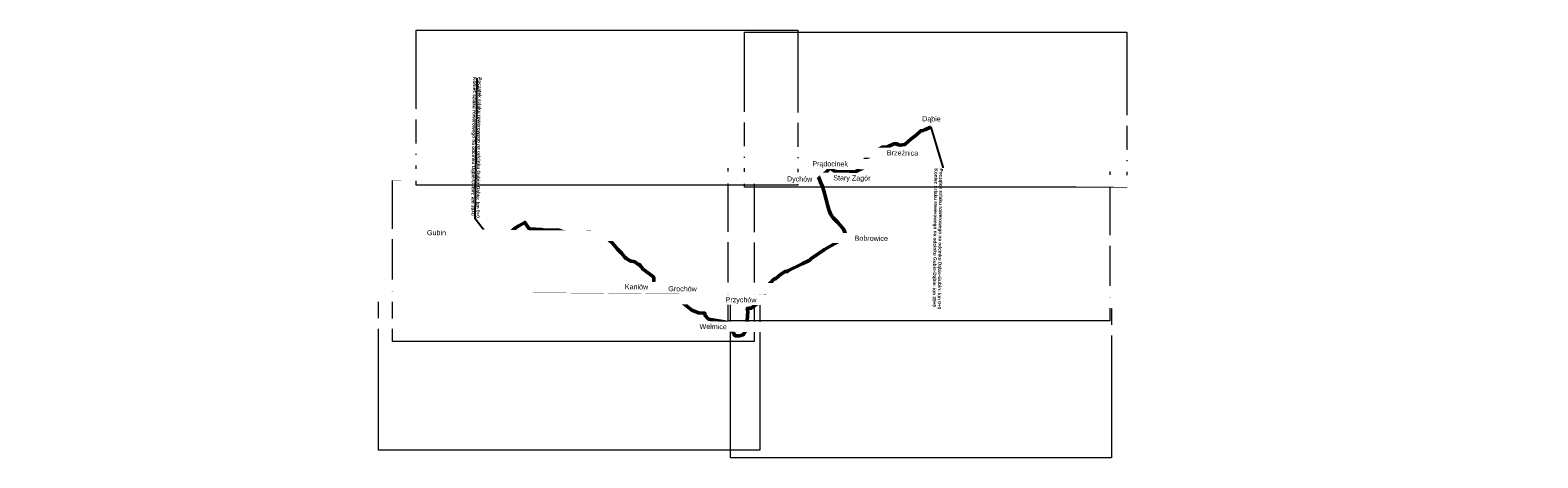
# Model space of a CAD drawing. Header units: millimetres. Extents: x -32728 to 3439, y -21222 to 1675.
# Tile 10 of 49: x -324 to 563, y 1298 to 1549. Entities that reach past the tile are written whole.
import ezdxf
from ezdxf import colors
from ezdxf.entities.mleader import LeaderData, LeaderLine
from ezdxf.math import Vec2, Vec3

# ---------------------------------------------------------------- set-up
doc = ezdxf.new("R2010")
doc.units = ezdxf.units.MM
doc.header["$XCLIPFRAME"] = 2
for name, color, linetype, lineweight in [('1 podklady', 252, 'Continuous', 5), ('8 orientacja lokalizacja', 1, 'Continuous', 60), ('8 orientacja opis', 7, 'Continuous', 0)]:
    doc.layers.add(name, color=color, linetype=linetype, lineweight=lineweight)
doc.styles.add('ARIAL', font='arial.ttf')
doc.styles.get("Standard").update_dxf_attribs({"font": 'arial.ttf'})
picture_1 = doc.add_image_def('image35.png', size_in_pixel=(1874, 839))
picture_2 = doc.add_image_def('image36.png', size_in_pixel=(1867, 839))
picture_3 = doc.add_image_def('image37.png', size_in_pixel=(1872, 832))
picture_4 = doc.add_image_def('image38.png', size_in_pixel=(1870, 833))
picture_5 = doc.add_image_def('image39.png', size_in_pixel=(1865, 824))
picture_6 = doc.add_image_def('image40.png', size_in_pixel=(1864, 830))

# ---------------------------------------------------------------- blocks, each defined once
blk = doc.blocks.new('_BoxFilled')
at = {"color": 0, "linetype": 'ByBlock', "lineweight": -2}
blk.add_line((-0.5, 0), (-1, 0), dxfattribs=at)
at = {"color": 0, "linetype": 'ByBlock'}
blk.add_solid([(-0.5, 0.5), (0.5, 0.5), (-0.5, -0.5), (0.5, -0.5)], dxfattribs=at)

msp = doc.modelspace()

# ---------------------------------------------------------------- linework, layer by layer
at = {"layer": '8 orientacja lokalizacja', "color": 210, "lineweight": 50}
for points in [[(139.697, 1462.998), (140.188, 1463.018), (141.114, 1463.209), (142.168, 1463.72), (143.19, 1464.55), (144.052, 1465.349), (146.702, 1468.158), (147.915, 1467.169), (149.352, 1466.179), (151.364, 1465.955), (153.152, 1465.828), (154.653, 1465.828), (160.496, 1465.828), (161.805, 1466.019), (166.658, 1468.35), (167.041, 1469.212), (167.01, 1472.15), (167.935, 1474.289), (169.277, 1474.608), (173.459, 1477.961), (177.259, 1480.292), (179.845, 1480.483), (184.347, 1482.367), (186.167, 1482.335), (186.774, 1481.665), (187.987, 1481.505), (190.733, 1482.048), (194.246, 1485.177), (197.247, 1487.38), (199.961, 1490.094), (201.366, 1490.254), (202.292, 1490.605), (205.9, 1492.106)], [(-54.819, 1428.834), (-49.415, 1427.618), (-48.554, 1427.635), (-47.439, 1427.804), (-43.909, 1429.087), (-40.532, 1430.658), (-38.742, 1432.499), (-37.374, 1433.495), (-36.411, 1434.171), (-32.831, 1436.113), (-30.382, 1432.279), (-29.861, 1432.239), (-23.348, 1431.915), (-20.967, 1431.466), (-16.525, 1431.483), (-12.885, 1431.499), (-11.315, 1431.043), (-9.491, 1430.654), (-6.062, 1429.27), (-1.755, 1429.709), (0.812, 1429.557), (3.649, 1430.267), (5.619, 1430.492), (5.619, 1430.492), (5.619, 1430.492), (5.619, 1430.492), (5.882, 1429.186), (14.575, 1427.287), (16.758, 1425.708), (18.592, 1423.943), (21.634, 1420.413), (23.957, 1418.068), (25.884, 1415.56), (26.743, 1414.91), (28.601, 1413.725), (29.69, 1413.387), (30.981, 1413.082), (31.78, 1412.951), (32.665, 1412.371), (33.579, 1411.558), (34.406, 1411.384), (35.002, 1410.702), (35.405, 1410.102), (35.869, 1409.768), (36.203, 1408.955), (42.996, 1403.934), (42.865, 1398.883), (42.328, 1398.128), (42.415, 1397.112), (42.459, 1396.256), (42.691, 1395.443), (47.19, 1394.747), (50.194, 1394.195), (53.024, 1392.962), (54.679, 1392.758), (55.622, 1392.337), (65.262, 1384.525), (69.268, 1382.812), (73.042, 1382.638), (73.042, 1381.593), (75.126, 1379.198), (84.531, 1377.642), (85.506, 1377.317), (86.528, 1376.853), (87.318, 1376.179), (87.991, 1375.343), (90.708, 1369.445), (93.402, 1369.422), (95.538, 1369.909), (97.094, 1372.464), (97.768, 1375.668), (98.302, 1383.703), (98.093, 1384.423), (97.93, 1385.468), (98.952, 1385.561), (100.252, 1385.561), (106.953, 1390.546), (107.809, 1391.591), (108.129, 1392.273), (108.501, 1393.846), (109.319, 1398.096), (110.257, 1398.955), (111.035, 1399.972), (111.574, 1400.551), (113.58, 1402.63), (114.762, 1403.141), (117.412, 1405.504), (120.318, 1407.228), (121.467, 1407.164), (122.138, 1407.898), (130.312, 1411.762), (134.814, 1413.933), (135.293, 1414.731), (143.467, 1420.064), (147.494, 1422.438)]]:
    msp.add_lwpolyline(points, dxfattribs=at)

# ---------------------------------------------------------------- texts
at = {"layer": '8 orientacja opis', "insert": (-439.995, 1434.703), "char_height": 3, "attachment_point": 1, "rotation": 359.490575}
msp.add_mtext_dynamic_manual_height_columns('\\pxqc;Gubin', width=710.3555, gutter_width=1, heights=[-3.102], dxfattribs=at)

# ---------------------------------------------------------------- pictures from other files: only their frames are drawn
at = {"layer": '1 podklady'}
image = msp.add_image(picture_2, insert=(-96.815, 1454.791), size_in_units=(224.513, 100.892), rotation=0, dxfattribs=at)
image.set_boundary_path([(-0.5, 52.864), (1866.5, 811.963)])
image = msp.add_image(picture_3, insert=(96.138, 1454.073), size_in_units=(225.114, 100.051), rotation=0, dxfattribs=at)
image.set_boundary_path([(1.714, 49.02), (1871.5, 807.734)])
image = msp.add_image(picture_4, insert=(86.349, 1375.135), size_in_units=(224.873, 100.171), rotation=0, dxfattribs=at)
image.set_boundary_path([(3.38, 40.953), (1869.5, 807.35)])
image = msp.add_image(picture_1, insert=(-123.388, 1365.995), size_in_units=(225.354, 100.892), rotation=0, dxfattribs=at)
image.set_boundary_path([(104.741, 46.693), (1873.5, 838.5)])
image = msp.add_image(picture_6, insert=(-118.892, 1299.2), size_in_units=(224.152, 99.81), rotation=0, dxfattribs=at)
image.set_boundary_path([(-0.5, 36.828), (1863.5, 806.109)])
image = msp.add_image(picture_5, insert=(87.877, 1294.837), size_in_units=(224.272, 99.089), rotation=0, dxfattribs=at)
image.set_boundary_path([(1.874, 41.364), (1864.5, 801.097)])

# ---------------------------------------------------------------- next in the draw order: texts
at = {"layer": '8 orientacja opis', "char_height": 3, "attachment_point": 1, "rotation": 359.490575, "bg_fill": 2}
for s, heights, insert in [('\\pxqc;Dąbie', [-3.88], (-148.835, 1501.715)), ('\\pxqc;Dychów', [-3.898], (-226.397, 1466.344)), ('\\pxqc;Kaniów', [-3.065], (-322.335, 1402.873)), ('\\pxqc;Wełmice', [-3.049], (-277.267, 1379.471))]:
    msp.add_mtext_dynamic_manual_height_columns(s, width=710.3555, gutter_width=1, heights=heights, dxfattribs=dict(at, insert=insert))

# ---------------------------------------------------------------- next in the draw order: texts
for s, heights, insert in [('\\pxqc;Prądocinek', [-3.88], (-208.452, 1475.256)), ('\\pxqc;Grochów', [-3.102], (-295.274, 1401.708))]:
    msp.add_mtext_dynamic_manual_height_columns(s, width=710.3555, gutter_width=1, heights=heights, dxfattribs=dict(at, insert=insert))

# ---------------------------------------------------------------- next in the draw order: texts
for s, heights, insert in [('\\pxqc;Stary Zagór', [-3.933], (-195.645, 1466.925)), ('\\pxqc;Przychów', [-3.898], (-260.854, 1395.228))]:
    msp.add_mtext_dynamic_manual_height_columns(s, width=710.3555, gutter_width=1, heights=heights, dxfattribs=dict(at, insert=insert))

# ---------------------------------------------------------------- next in the draw order: linework, layer by layer
at = {"layer": '8 orientacja lokalizacja', "color": 210, "lineweight": 50}
msp.add_lwpolyline([(147.494, 1422.438), (152.712, 1425.456), (155.487, 1427.035), (155.51, 1428.494), (155.487, 1429.762), (155.08, 1430.838), (154.506, 1432.035), (153.836, 1433.015), (152.377, 1434.642), (150.965, 1436.197), (148.573, 1438.852), (147.927, 1439.594), (147.162, 1440.67), (146.492, 1442.154), (145.846, 1443.708), (145.152, 1446.412), (144.363, 1449.593), (142.999, 1454.617), (142.186, 1457.153), (141.109, 1459.712), (139.961, 1462.439), (139.697, 1462.998)], dxfattribs=at)

# ---------------------------------------------------------------- next in the draw order: texts
at = {"layer": '8 orientacja opis', "insert": (-165.869, 1481.652), "char_height": 3, "attachment_point": 1, "rotation": 359.490575, "bg_fill": 2}
msp.add_mtext_dynamic_manual_height_columns('\\pxqc;Brzeźnica', width=710.3555, gutter_width=1, heights=[-3.065], dxfattribs=at)

# ---------------------------------------------------------------- next in the draw order: leaders
at = {"layer": '8 orientacja opis', "color": 5}
ml = msp.add_multileader_mtext('Standard', dxfattribs=at)
ml.set_content('{\\fArial|b1|i0|c0|p34;Początek szlaku rowerowego na odcinku Gubin-Dąbie: km 0+0\\PKoniec szlaku rowerowego na odcinku Dąbie-Gubin: km 39+0}', color=5, style='ARIAL')
ml.set_leader_properties(color=256)
ml.set_arrow_properties(name='BOXFILLED')
ml.build(insert=Vec2(0, 0))
ml.multileader.update_dxf_attribs({"has_text_frame": 1, "text_left_attachment_type": 0, "text_right_attachment_type": 6, "text_bottom_attachment_type": 10, "dogleg_length": 0.36, "arrow_head_size": 0})
ctx = ml.context
ctx.base_point, ctx.char_height, ctx.arrow_head_size, ctx.landing_gap_size, ctx.plane_origin, ctx.plane_x_axis, ctx.plane_y_axis = Vec3(-58.309, 1522.064), 2, 0, 0.5, Vec3(-54.039, 1441.002), Vec3(-0.0138598, -0.9999039), Vec3(0.9999039, -0.0138598)
ctx.left_attachment, ctx.right_attachment, ctx.top_attachment = 0, 6, 10
notes = []
notes.append((ctx, [(0, (1, 1, 0), (-62.059, 1438.257), (0.0138598, 0.9999039), 0.36, [(0, [(-54.819, 1428.834)], 0, [])])]))
ctx.mtext.insert, ctx.mtext.text_direction, ctx.mtext.rotation, ctx.mtext.line_spacing_factor, ctx.mtext.flow_direction = Vec3(-58.316, 1521.564), Vec3(-0.0138598, -0.9999039), 4.6985288, 0.9, 5
ml = msp.add_multileader_mtext('Standard', dxfattribs=at)
ml.set_content('{\\fArial|b1|i0|c0|p34;Początek szlaku rowerowego na odcinku Dąbie-Gubin: km 0+0\\PKoniec szlaku rowerowego na odcinku Gubin-Dąbie: km 39+0}', color=5, style='ARIAL')
ml.set_leader_properties(color=256)
ml.set_arrow_properties(name='BOXFILLED')
ml.build(insert=Vec2(0, 0))
ml.multileader.update_dxf_attribs({"has_text_frame": 1, "text_left_attachment_type": 0, "text_right_attachment_type": 6, "text_bottom_attachment_type": 10, "dogleg_length": 0.36, "arrow_head_size": 0})
ctx = ml.context
ctx.base_point, ctx.char_height, ctx.arrow_head_size, ctx.landing_gap_size, ctx.plane_origin, ctx.plane_x_axis, ctx.plane_y_axis = Vec3(213.086, 1468.316), 2, 0, 0.5, Vec3(217.313, 1384.147), Vec3(-0.0138598, -0.9999039), Vec3(0.9999039, -0.0138598)
ctx.left_attachment, ctx.right_attachment, ctx.top_attachment = 0, 6, 10
notes.append((ctx, [(0, (1, 1, 0), (213.091, 1468.676), (-0.0138598, -0.9999039), 0.36, [(0, [(205.9, 1492.106)], 256, [])])]))
ctx.mtext.insert, ctx.mtext.text_direction, ctx.mtext.rotation, ctx.mtext.line_spacing_factor, ctx.mtext.flow_direction = Vec3(213.079, 1467.816), Vec3(-0.0138598, -0.9999039), 4.6985288, 0.9, 5
for ctx, leaders in notes:
    for number, flags, end, landing, length, lines in leaders:
        leader = LeaderData()
        leader.index, (leader.has_last_leader_line, leader.has_dogleg_vector, leader.attachment_direction) = number, flags
        leader.last_leader_point, leader.dogleg_vector, leader.dogleg_length = Vec3(end), Vec3(landing), length
        for number, points, colour, breaks in lines:
            line = LeaderLine()
            line.index, line.vertices, line.color, line.breaks = number, Vec3.list(points), colors.encode_raw_color(colour), breaks
            leader.lines.append(line)
        ctx.leaders.append(leader)

# ---------------------------------------------------------------- next in the draw order: texts
at = {"layer": '8 orientacja opis', "insert": (-184.233, 1431.406), "char_height": 3, "attachment_point": 1, "rotation": 359.490575, "bg_fill": 2}
msp.add_mtext_dynamic_manual_height_columns('\\pxqc;Bobrowice', width=710.3555, gutter_width=1, heights=[-3.049], dxfattribs=at)

doc.saveas('drawing.dxf')
